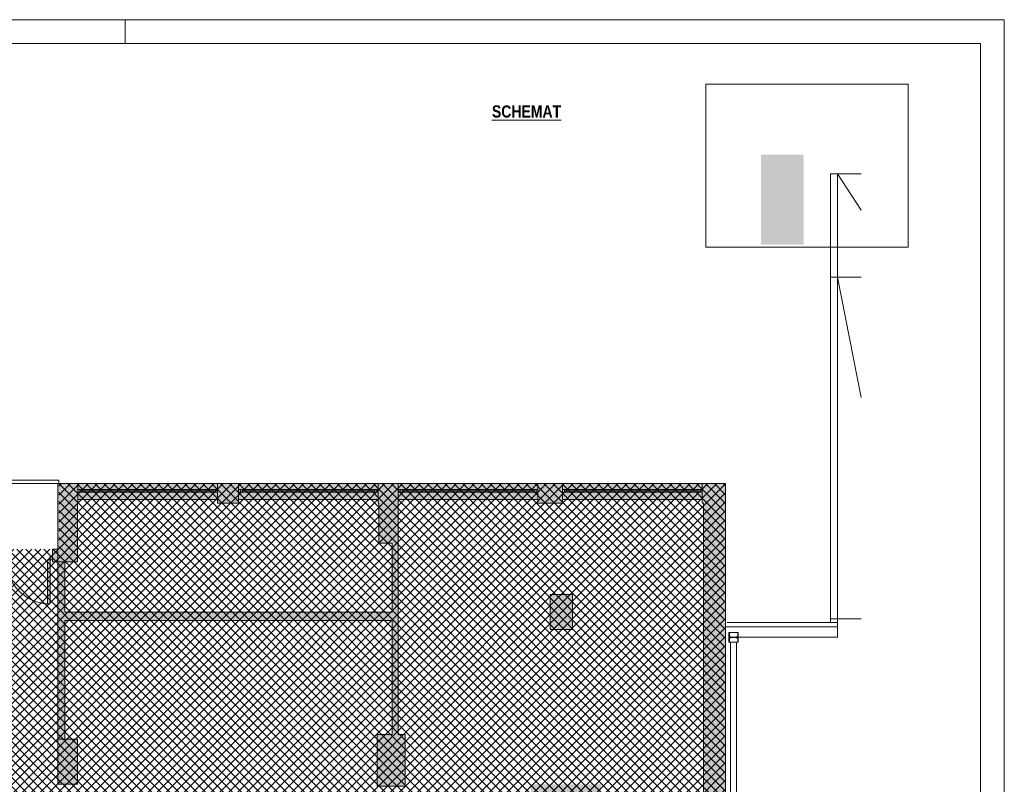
# Paper-space layout 'AP-02 STREFY POŻAROWE I EWAKUACJA - PIĘTRO 0' of a CAD drawing. Header units: millimetres. Extents: x 0 to 594, y -4 to 450.
# Tile 14 of 14: x 392 to 594, y 293 to 450. Entities that reach past the tile are written whole.
import ezdxf
from ezdxf.xclip import XClip

# ---------------------------------------------------------------- set-up
doc = ezdxf.new("R2010")
doc.units = ezdxf.units.MM
doc.header["$MEASUREMENT"] = 0
doc.header["$XCLIPFRAME"] = 0
doc.linetypes.add('VERDECKT', pattern=[381, 254, -127])
doc.linetypes.add('VERDECKT_1', pattern=[3750, 2500, -1250])
for name, color, linetype, lineweight in [('A_Arkusz_Nr_pióra__1', 7, 'Continuous', 20), ('A_niewidoczne_Nr_pióra__1', 7, 'Continuous', 20), ('A_podkład_Nr_pióra__2', 8, 'Continuous', 13), ('A_ppoż proj_Nr_pióra__81', 2, 'Continuous', 5)]:
    doc.layers.add(name, color=color, linetype=linetype, lineweight=lineweight)
for name, color, linetype, lineweight, true_color in [('A_Arkusz_Nr_pióra__237', 7, 'Continuous', 5, 0x343434), ('A_podkład_Nr_pióra__254', 7, 'Continuous', 5, 0xfdfdfd), ('A_ppoż proj_Nr_pióra__151', 7, 'Continuous', 5, 0x65cbfe), ('A_ppoż proj_Nr_pióra__6', 7, 'Continuous', 13, 0x9f9fff)]:
    doc.layers.add(name, color=color, linetype=linetype, lineweight=lineweight, true_color=true_color)
doc.layers.add('A_podrys', color=7, linetype='Continuous')
doc.styles.add('STYL_AUTOMATYCZNY_5', font='ARIALN.TTF')
picture_1 = doc.add_image_def('image1.png', size_in_pixel=(341, 274))

# ---------------------------------------------------------------- blocks, each defined once
blk = doc.blocks.new('Rysunek_1_1', base_point=(-1571.08, -182.96))
at = {"layer": 'A_podkład_Nr_pióra__254', "linetype": 'Continuous', "lineweight": 5, "true_color": 0xfdfdfd}
h = blk.add_hatch(color=7, dxfattribs=at)
h.paths.add_polyline_path([(398.62, 340.22), (398.62, 339.42), (399.12, 339.42), (399.12, 339.02), (400.22, 339.02), (400.22, 302.72), (400.22, 296.34), (400.22, 293.52), (404.22, 293.52), (404.22, 300.54), (404.22, 302.72), (401.63, 302.72), (401.63, 326.99), (468.67, 326.99), (468.67, 303.72), (465.62, 303.72), (465.62, 293.12), (471.32, 293.12), (471.32, 303.72), (469.92, 303.72), (469.92, 351.77), (498.52, 351.77), (498.52, 351.07), (503.52, 351.07), (503.52, 351.77), (532.12, 351.77), (532.12, 351.07), (532.42, 351.07), (532.42, 290.92), (531.52, 290.92), (531.52, 287.92), (511.42, 287.92), (511.42, 293.47), (497.12, 293.47), (497.12, 286.67), (531.52, 286.67), (532.42, 286.67), (532.42, 285.27), (536.92, 285.27), (536.92, 355.07), (400.22, 355.07), (400.22, 341.62), (399.12, 341.62), (399.12, 340.22)])
h.paths.add_polyline_path([(401.63, 339.02), (404.22, 339.02), (404.22, 351.07), (404.32, 351.07), (404.32, 351.77), (432.92, 351.77), (432.92, 351.07), (437.22, 351.07), (437.22, 351.77), (465.82, 351.77), (465.82, 351.07), (465.92, 351.07), (465.92, 342.87), (468.67, 342.87), (468.67, 328.76), (401.63, 328.76)], flags=0)
for points in [[(398.62, 339.42), (398.12, 339.42), (398.12, 330.43), (398.12, 330.42), (398.62, 330.42)], [(505.62, 325.17), (505.62, 332.37), (501.02, 332.37), (501.02, 325.17)]]:
    blk.add_hatch(color=7, dxfattribs=at).paths.add_polyline_path(points)
at = {"layer": 'A_ppoż proj_Nr_pióra__151', "linetype": 'Continuous', "lineweight": 5, "true_color": 0x65cbfe}
h = blk.add_hatch(dxfattribs=at)
h.set_pattern_fill('bloczki_betonowe_0001', color=151, style=0, pattern_type=2)
h.set_pattern_definition([(45, (-1571.0778, -182.9554), (-0.9192388, 0.9192388), []), (135, (-1571.0778, -182.9554), (0.9192388, 0.9192388), [])])
h.paths.add_polyline_path([(205.22, 286.67), (203.27, 286.67), (203.27, 266.87), (205.22, 266.87), (244.57, 266.87), (244.57, 265.87), (295.17, 265.87), (295.17, 224.17), (244.57, 224.17), (244.57, 222.07), (215.19, 222.07), (215.19, 201.07), (206.02, 201.07), (206.02, 136.57), (536.92, 136.57), (536.92, 224.37), (465.92, 224.37), (465.92, 263.87), (536.92, 263.87), (536.92, 355.07), (400.42, 355.07), (400.42, 341.62), (371.42, 341.62), (371.42, 355.07), (205.22, 355.07)])
at = {"layer": 'A_ppoż proj_Nr_pióra__81', "linetype": 'Continuous', "lineweight": 0, "true_color": 0x3f3f00}
for points in [[(401.63, 326.99), (401.63, 355.07), (400.42, 355.07), (400.42, 326.99)], [(468.67, 326.99), (469.92, 326.99), (469.92, 355.07), (468.67, 355.07)], [(468.67, 328.76), (401.63, 328.76), (401.63, 326.99), (468.67, 326.99)]]:
    blk.add_hatch(color=48, dxfattribs=at).paths.add_polyline_path(points)
at = {"layer": 'A_podkład_Nr_pióra__2', "color": 8, "linetype": 'Continuous', "lineweight": 13}
for p, q in [((558.4, 326.59), (558.4, 418.42)), ((564.71, 418.42), (558.4, 418.42)), ((559.88, 418.42), (559.88, 326.59)), ((564.71, 410.98), (559.88, 418.42)), ((558.4, 397.28), (564.71, 397.28)), ((564.71, 372.66), (559.88, 397.28)), ((400.12, 355.07), (200.82, 355.07)), ((400.42, 355.77), (371.02, 355.77)), ((400.22, 355.07), (400.22, 302.72)), ((536.92, 355.07), (400.22, 355.07)), ((400.42, 355.77), (400.42, 355.07)), ((404.32, 351.07), (404.32, 355.07)), ((432.92, 355.07), (432.92, 351.07)), ((437.22, 351.07), (437.22, 355.07)), ((465.82, 355.07), (465.82, 351.07)), ((469.92, 303.72), (469.92, 355.07)), ((498.52, 355.07), (498.52, 351.07)), ((503.52, 351.07), (503.52, 355.07)), ((532.12, 355.07), (532.12, 351.07)), ((536.92, 285.27), (536.92, 355.07)), ((432.92, 353.87), (404.32, 353.87)), ((404.32, 353.32), (432.92, 353.32)), ((404.72, 353.87), (404.72, 353.32)), ((405.12, 353.32), (405.12, 353.87)), ((405.12, 353.59), (432.12, 353.59)), ((432.12, 353.32), (432.12, 353.87)), ((432.52, 353.87), (432.52, 353.32)), ((465.82, 353.87), (437.22, 353.87)), ((437.22, 353.32), (465.82, 353.32)), ((437.62, 353.87), (437.62, 353.32)), ((438.02, 353.32), (438.02, 353.87)), ((438.02, 353.59), (465.02, 353.59)), ((465.02, 353.32), (465.02, 353.87)), ((465.42, 353.87), (465.42, 353.32)), ((498.52, 353.87), (469.92, 353.87)), ((469.92, 353.32), (498.52, 353.32)), ((470.32, 353.87), (470.32, 353.32)), ((470.72, 353.32), (470.72, 353.87)), ((470.72, 353.59), (497.72, 353.59)), ((497.72, 353.32), (497.72, 353.87)), ((498.12, 353.87), (498.12, 353.32)), ((532.12, 353.87), (503.52, 353.87)), ((503.52, 353.32), (532.12, 353.32)), ((503.92, 353.87), (503.92, 353.32)), ((504.32, 353.32), (504.32, 353.87)), ((504.32, 353.59), (531.32, 353.59)), ((531.32, 353.32), (531.32, 353.87)), ((531.72, 353.87), (531.72, 353.32)), ((404.22, 351.07), (404.32, 351.07)), ((404.22, 339.02), (404.22, 351.07)), ((404.32, 351.77), (432.92, 351.77)), ((432.92, 351.07), (437.22, 351.07)), ((437.22, 351.77), (465.82, 351.77)), ((465.82, 351.07), (465.92, 351.07)), ((465.92, 351.07), (465.92, 342.87)), ((469.92, 351.77), (498.52, 351.77)), ((498.52, 351.07), (503.52, 351.07)), ((503.52, 351.77), (532.12, 351.77)), ((532.12, 351.07), (532.42, 351.07)), ((532.42, 351.07), (532.42, 290.92)), ((465.92, 342.87), (468.67, 342.87)), ((468.67, 328.76), (468.67, 342.87)), ((399.12, 339.02), (399.12, 341.62)), ((400.22, 341.62), (399.12, 341.62)), ((399.12, 339.42), (398.12, 339.42)), ((398.12, 339.42), (398.12, 330.42)), ((398.62, 330.42), (398.62, 340.22)), ((398.62, 340.22), (399.12, 340.22)), ((399.12, 339.02), (404.22, 339.02)), ((401.63, 339.02), (401.63, 328.76)), ((505.62, 332.37), (501.02, 332.37)), ((501.02, 332.37), (501.02, 325.17)), ((505.62, 325.17), (505.62, 332.37)), ((398.62, 330.42), (398.12, 330.42)), ((401.63, 328.76), (468.67, 328.76)), ((401.63, 326.99), (468.67, 326.99)), ((401.63, 326.99), (401.63, 302.72)), ((468.67, 303.72), (468.67, 326.99)), ((536.92, 325.75), (536.92, 326.59)), ((537.24, 326.59), (559.88, 326.59)), ((558.4, 327.35), (564.71, 327.35)), ((559.88, 326.59), (559.88, 323.62)), ((501.02, 325.17), (505.62, 325.17)), ((559.88, 325.75), (536.92, 325.75)), ((539.52, 323.61), (559.88, 323.62))]:
    blk.add_line(p, q, dxfattribs=at)
at = {"layer": 'A_podkład_Nr_pióra__2', "color": 8, "linetype": 'VERDECKT_1', "lineweight": 13}
for p, q in [((539.52, 324.56), (537.62, 324.56)), ((537.62, 324.56), (537.62, 322.56)), ((537.72, 323.77), (537.72, 324.56)), ((539.42, 324.55), (537.72, 324.55)), ((537.97, 323.59), (537.72, 323.84)), ((537.97, 323.52), (537.72, 323.27)), ((537.72, 322.56), (537.72, 323.34)), ((539.24, 323.59), (537.9, 323.59)), ((537.9, 323.52), (539.24, 323.52)), ((539.17, 323.52), (537.97, 323.52)), ((539.17, 323.59), (539.42, 323.84)), ((539.17, 323.52), (539.42, 323.27)), ((539.42, 324.56), (539.42, 323.77)), ((539.42, 323.34), (539.42, 322.56)), ((539.52, 322.56), (539.52, 324.56)), ((537.62, 322.56), (539.52, 322.56))]:
    blk.add_line(p, q, dxfattribs=at)
at = {"layer": 'A_podkład_Nr_pióra__2', "color": 8, "linetype": 'VERDECKT', "lineweight": 13}
for p, q in [((537.97, 322.56), (537.97, 244.36)), ((539.17, 322.56), (539.17, 244.36))]:
    blk.add_line(p, q, dxfattribs=at)
at = {"layer": 'A_podkład_Nr_pióra__2', "color": 8, "linetype": 'Continuous', "lineweight": 13, "flags": 128}
blk.add_lwpolyline([(404.22, 293.52), (404.22, 302.72), (400.22, 302.72), (400.22, 293.52)], close=True, dxfattribs=at)
blk.add_lwpolyline([(468.67, 303.72), (465.62, 303.72), (465.62, 293.12), (471.32, 293.12), (471.32, 303.72), (469.92, 303.72)], dxfattribs=at)
at = {"layer": 'A_podkład_Nr_pióra__2', "color": 8, "linetype": 'Continuous', "lineweight": 13}
blk.add_arc((398.62, 339.42), 9, 180, 267.1725, dxfattribs=at)
at = {"layer": 'A_podkład_Nr_pióra__2', "color": 8, "linetype": 'VERDECKT_1', "lineweight": 13}
for centre, start, end in [((537.88, 323.75), 174.6075, 275.3925), ((537.88, 323.36), 84.6075, 185.3925), ((539.25, 323.75), 264.6075, 5.3925), ((539.25, 323.36), 354.6075, 95.3925)]:
    blk.add_arc(centre, 0.165, start, end, dxfattribs=at)

psp = doc.layouts.new('AP-02 STREFY POŻAROWE I EWAKUACJA - PIĘTRO 0')

# ---------------------------------------------------------------- hatches: boundary and pattern name
at = {"layer": 'A_ppoż proj_Nr_pióra__6', "linetype": 'Continuous', "lineweight": 0, "true_color": 0x27273f}
psp.add_hatch(color=179, dxfattribs=at).paths.add_polyline_path([(544.18, 422.35), (552.89, 422.35), (552.89, 403.96), (544.18, 403.96)])

# ---------------------------------------------------------------- linework, layer by layer
at = {"layer": 'A_Arkusz_Nr_pióra__1', "color": 7, "linetype": 'Continuous', "lineweight": 20}
for q in [(29.9, 445.1), (589.1, 4.9)]:
    psp.add_line((589.1, 445.1), q, dxfattribs=at)
at = {"layer": 'A_Arkusz_Nr_pióra__1', "color": 7, "linetype": 'Continuous', "lineweight": 20, "flags": 128}
psp.add_lwpolyline([(0, 450), (594, 450), (594, 0), (0, 0)], close=True, dxfattribs=at)
at = {"layer": 'A_Arkusz_Nr_pióra__237', "color": 250, "linetype": 'Continuous', "lineweight": 5, "true_color": 0x343434}
psp.add_line((414, 445.1), (414, 450), dxfattribs=at)

# ---------------------------------------------------------------- block references
at = {"layer": 'A_podrys', "color": 37, "linetype": 'Continuous', "lineweight": 5, "true_color": 0x656532}
ref = psp.add_blockref('Rysunek_1_1', (-1571.08, -182.96), dxfattribs=at)
XClip(ref).set_block_clipping_path([(131.2488007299, 409.9962306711), (29.9000406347, 413.437089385), (29.9000406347, 78.5663350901), (564.7127697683, 78.5663350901), (564.7127697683, 445.0999966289), (137.9858887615, 445.0999966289)])

# ---------------------------------------------------------------- texts
at = {"layer": 'A_niewidoczne_Nr_pióra__1', "color": 7, "linetype": 'Continuous', "lineweight": 20, "insert": (489.1, 431.2), "char_height": 2.5, "attachment_point": 4, "style": 'STYL_AUTOMATYCZNY_5'}
psp.add_mtext('\\A1;{\\pql;\\fArial Narrow|b1|i0|c238|p0;\\L\\W1.000000;\\LSCHEMAT}', dxfattribs=at)

# ---------------------------------------------------------------- pictures from other files: only their frames are drawn
at = {"linetype": 'Continuous', "lineweight": 0}
image = psp.add_image(picture_1, insert=(532.88, 403.46), size_in_units=(41.46, 33.31), dxfattribs=at)
image.set_boundary_path([(-0.5, -0.5), (340.5, 273.5)])

doc.saveas('drawing.dxf')
